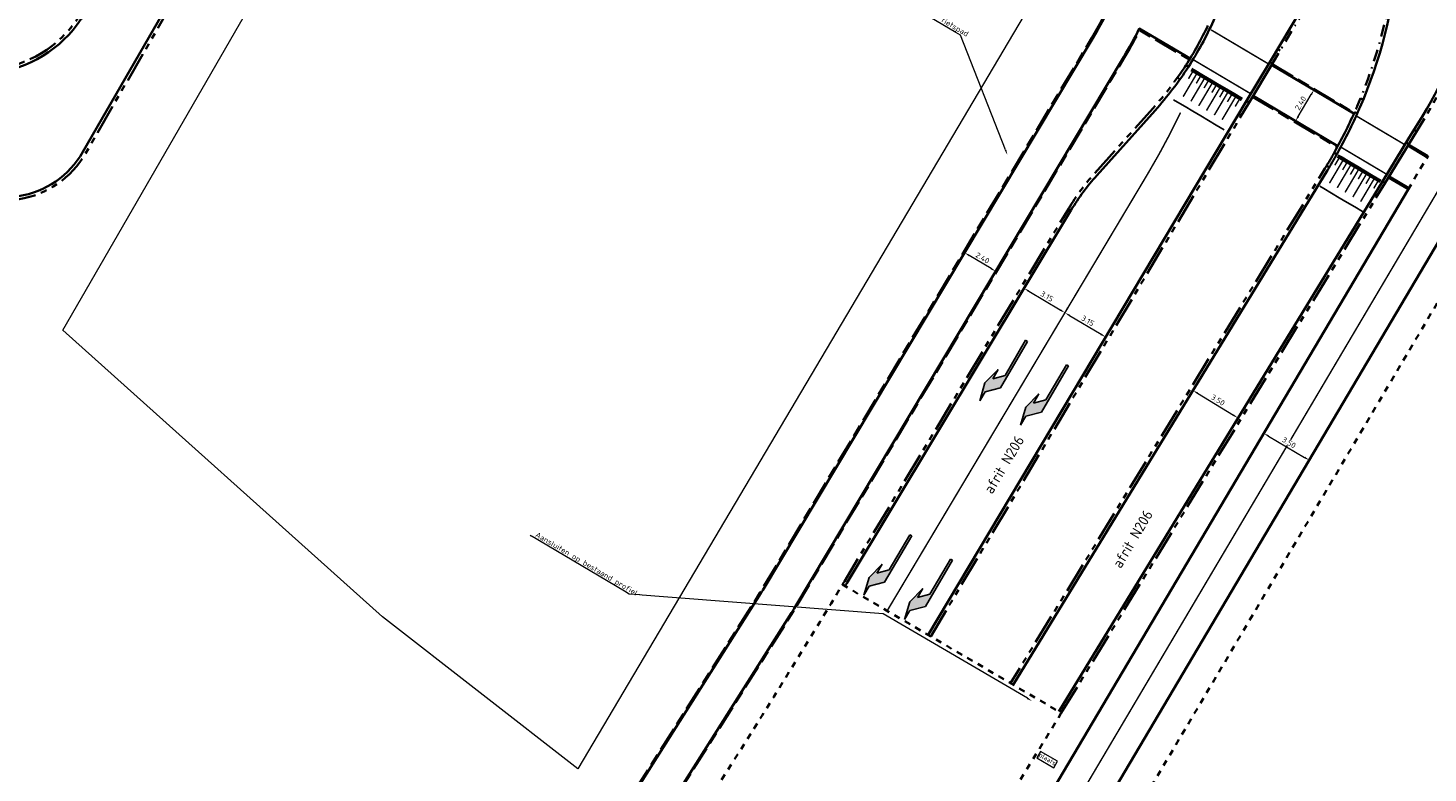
# Model space of a CAD drawing. Header units: metres. Extents: x 90561 to 91301, y 464732 to 465376.
# Tile 5 of 44: x 90766 to 90859, y 464780 to 464830. Entities that reach past the tile are written whole.
import ezdxf
from ezdxf import colors
from ezdxf.entities.mleader import LeaderData, LeaderLine
from ezdxf.enums import TextEntityAlignment as Align
from ezdxf.lldxf.tags import DXFTag
from ezdxf.math import Vec2, Vec3

# ---------------------------------------------------------------- set-up
doc = ezdxf.new("R2010")
doc.units = ezdxf.units.M
for name, pattern in [('VH-GELEIDEBAND_50X200', [8, 4, -2, 0, -2]), ('VH-OPSLUITBAND_100X200', [16, 8, -2, 4, -2]), ('VH-OPSLUITBAND_150X400', [30, 16, -4, 6, -4]), ('VH-TROTTOIRBAND_180-200', [20, 10, -2, 2, -2, 2, -2]), ('VW-1-3_STREEP', [4, 1, -3]), ('VW-30-270_STREEP', [3, 0.3, -2.7]), ('VW-5050_STREEP', [1, 0.5, -0.5]), ('XX-HIDDEN', [4, 2, -2])]:
    doc.linetypes.add(name, pattern=pattern)
for name, color, linetype, lineweight in [('B-WE-IE-MEUBILAIR_WEGMEUBILAIR_VERKEERSBORD-S', 8, 'Continuous', 25), ('N-WE-VH-KANTOPSLUITING_GELEIDEBAND_50X200-G', 20, 'VH-GELEIDEBAND_50X200', 35), ('N-WE-VH-KANTOPSLUITING_OPSLUITBAND_100X200-G', 150, 'VH-OPSLUITBAND_100X200', 18), ('N-WE-VH-KANTOPSLUITING_OPSLUITBAND_200X250-G', 150, 'VH-OPSLUITBAND_150X400', 35), ('N-WE-VH-KANTOPSLUITING_TROTTOIRBAND_180 200-G', 210, 'VH-TROTTOIRBAND_180-200', 35), ('N-WE-VH-KANTOPSLUITING_VOORKANTBAND-G', 50, 'Continuous', 35), ('N-WE-VH-KANTVERHARDING-G', 210, 'Continuous', 35), ('N-WE-VH-MATERIAALGRENS-G', 7, 'XX-HIDDEN', 35), ('X-XX-AL-M', 7, 'Continuous', 18), ('X-XX-AL-T18', 10, 'Continuous', 18), ('X-XX-AL-T35', 50, 'Continuous', 35)]:
    doc.layers.add(name, color=color, linetype=linetype, lineweight=lineweight)
for name, color, linetype, lineweight, true_color in [('B-WE-KG-GRENS_PERCEEL-G', 150, 'KG-PERCEEL', 18, 0x007fff), ('N-WE-VW-MARKERING_DWARS_OVERSTEEK_KANALISATIESTREEP50_010-G', 7, 'VW-5050_STREEP', 13, 0xffffff), ('N-WE-VW-MARKERING_LANGS_STREEP_13-G', 7, 'VW-1-3_STREEP', 13, 0xffffff), ('N-WE-VW-MARKERING_LANGS_STREEP_30270_010-G', 7, 'VW-30-270_STREEP', 13, 0xffffff), ('N-WE-VW-MARKERING_PIJL-S', 7, 'Continuous', 25, 0xffffff), ('N-WE-VW-MARKERING_SYMBOOL_DYNAMISCH-S', 7, 'Continuous', 25, 0xffffff)]:
    doc.layers.add(name, color=color, linetype=linetype, lineweight=lineweight, true_color=true_color)
doc.styles.add('NLCS-ISO', font='NLCS-ISO.ttf')
doc.styles.add('NLCS-ISO-M200-T18', font='NLCS-ISO.ttf', dxfattribs={"height": 0.36})
tags = doc.linetypes.add('KG-PERCEEL', pattern='A,5.5,-2,["P",Standard,S=1.8,R=0,X=-0.5,Y=-0.9],-2,5.5,-2,[5,NLCS.SHX,S=0.75,R=0,X=0,Y=0],-2', length=19).pattern_tags.tags
tags[6] = DXFTag(74, 10)
doc.dimstyles.new('NLCS-M200-T18-PIJL_L2_H1', dxfattribs={"dimscale": 0.2, "dimtxt": 2.5, "dimasz": 1.8, "dimexe": 2, "dimexo": 2, "dimgap": 0.7, "dimtad": 1, "dimzin": 0, "dimdsep": 46, "dimtxsty": 'NLCS-ISO-M200-T18', "dimcen": 0, "dimdle": 2, "dimclrd": 256, "dimclre": 256, "dimclrt": 10, "dimadec": 1, "dimazin": 0, "dimtfac": 1, "dimtdec": 3, "dimtofl": 0, "dimtmove": 0, "dimatfit": 3, "dimfxl": 2, "dimfxlon": 1, "dimtfillclr": 256, "dimtolj": 1, "dimtzin": 0, "dimlwd": -1, "dimlwe": -1, "dimarcsym": 0})

# ---------------------------------------------------------------- blocks, each defined once
blk = doc.blocks.new('N-SVW-MARKERING_PIJL_RA_5.0')
blk.add_hatch(color=256).paths.add_polyline_path([(3.296, -0.675), (2.6, -0.675), (3.8, -0.975), (5, -0.675), (4.3, -0.675), (3.55, 0.075), (0, 0.075), (0, -0.075), (2.696, -0.075)])
for p, q in [((0, 0.075), (3.55, 0.075)), ((0, 0.075), (0, -0.075)), ((3.55, 0.075), (4.3, -0.675)), ((0, -0.075), (2.696, -0.075)), ((2.6, -0.675), (3.296, -0.675)), ((3.8, -0.975), (2.6, -0.675)), ((2.696, -0.075), (3.296, -0.675)), ((5, -0.675), (3.8, -0.975)), ((4.3, -0.675), (5, -0.675))]:
    blk.add_line(p, q)
blk = doc.blocks.new('*U131')
for points, const_width in [([(0, 2.3), (0.3, 2.3)], 0.2), ([(0.15, 1.7), (0.15, 2.2)], 0.1), ([(0.3, 2.3), (0.9, 2.3)], 0.2), ([(0.45, 0.5), (0.45, 2.2)], 0.1), ([(0.75, 1.7), (0.75, 2.2)], 0.1), ([(0.9, 2.3), (1.5, 2.3)], 0.2), ([(1.05, 0.5), (1.05, 2.2)], 0.1), ([(1.35, 1.7), (1.35, 2.2)], 0.1), ([(1.5, 2.3), (2.1, 2.3)], 0.2), ([(1.65, 0.5), (1.65, 2.2)], 0.1), ([(1.95, 1.7), (1.95, 2.2)], 0.1), ([(2.1, 2.3), (2.7, 2.3)], 0.2), ([(2.25, 0.5), (2.25, 2.2)], 0.1), ([(2.55, 1.7), (2.55, 2.2)], 0.1), ([(2.7, 2.3), (3.3, 2.3)], 0.2), ([(2.85, 0.5), (2.85, 2.2)], 0.1), ([(3.15, 1.7), (3.15, 2.2)], 0.1), ([(3.3, 2.3), (3.9, 2.3)], 0.2), ([(3.45, 0.5), (3.45, 2.2)], 0.1), ([(3.75, 1.7), (3.75, 2.2)], 0.1)]:
    blk.add_lwpolyline(points, dxfattribs=dict(const_width=const_width))
for points in [[(0.3, 2.4), (0, 2.4)], [(0.9, 2.4), (0.3, 2.4)], [(1.5, 2.4), (0.9, 2.4)], [(2.1, 2.4), (1.5, 2.4)], [(2.7, 2.4), (2.1, 2.4)], [(3.3, 2.4), (2.7, 2.4)], [(3.9, 2.4), (3.3, 2.4)], [(0.3, 0), (0, 0)], [(0.9, 0), (0.3, 0)], [(1.5, 0), (0.9, 0)], [(2.1, 0), (1.5, 0)], [(2.7, 0), (2.1, 0)], [(3.3, 0), (2.7, 0)], [(3.9, 0), (3.3, 0)]]:
    blk.add_lwpolyline(points)
blk = doc.blocks.new('*U129')
for points, const_width in [([(0, 2.3), (0.3, 2.3)], 0.2), ([(0.15, 1.7), (0.15, 2.2)], 0.1), ([(0.3, 2.3), (0.9, 2.3)], 0.2), ([(0.45, 0.5), (0.45, 2.2)], 0.1), ([(0.75, 1.7), (0.75, 2.2)], 0.1), ([(0.9, 2.3), (1.5, 2.3)], 0.2), ([(1.05, 0.5), (1.05, 2.2)], 0.1), ([(1.35, 1.7), (1.35, 2.2)], 0.1), ([(1.5, 2.3), (2.1, 2.3)], 0.2), ([(1.65, 0.5), (1.65, 2.2)], 0.1), ([(1.95, 1.7), (1.95, 2.2)], 0.1), ([(2.1, 2.3), (2.7, 2.3)], 0.2), ([(2.25, 0.5), (2.25, 2.2)], 0.1), ([(2.55, 1.7), (2.55, 2.2)], 0.1), ([(2.7, 2.3), (3.3, 2.3)], 0.2), ([(2.85, 0.5), (2.85, 2.2)], 0.1), ([(3.15, 1.7), (3.15, 2.2)], 0.1)]:
    blk.add_lwpolyline(points, dxfattribs=dict(const_width=const_width))
for points in [[(0.3, 2.4), (0, 2.4)], [(0.9, 2.4), (0.3, 2.4)], [(1.5, 2.4), (0.9, 2.4)], [(2.1, 2.4), (1.5, 2.4)], [(2.7, 2.4), (2.1, 2.4)], [(3.3, 2.4), (2.7, 2.4)], [(0.3, 0), (0, 0)], [(0.9, 0), (0.3, 0)], [(1.5, 0), (0.9, 0)], [(2.1, 0), (1.5, 0)], [(2.7, 0), (2.1, 0)], [(3.3, 0), (2.7, 0)]]:
    blk.add_lwpolyline(points)
blk = doc.blocks.new('*D216')
at = {"layer": 'Defpoints', "color": 0, "transparency": 16777216}
for p in [(90831.826, 464812.512), (90834.531, 464810.898), (90834.531, 464810.898)]:
    blk.add_point(p, dxfattribs=at)
at = {"layer": 'X-XX-AL-M', "transparency": 16777216}
for p, q in [((90831.826, 464812.512), (90832.031, 464812.855)), ((90832.135, 464812.327), (90834.222, 464811.082)), ((90834.531, 464810.898), (90834.736, 464811.241))]:
    blk.add_line(p, q, dxfattribs=at)
for points in [[(90832.166, 464812.379), (90832.105, 464812.276), (90831.826, 464812.512)], [(90834.253, 464811.134), (90834.192, 464811.03), (90834.531, 464810.898)]]:
    blk.add_solid(points, dxfattribs=at)
at = {"layer": 'X-XX-AL-M', "color": 10, "transparency": 16777216, "insert": (90833.343, 464811.979), "char_height": 0.36, "attachment_point": 5, "rotation": 329.17685, "style": 'NLCS-ISO-M200-T18', "bg_fill": 3, "box_fill_scale": 1.1, "bg_fill_color": 256, "bg_fill_true_color": 13158600, "bg_fill_transparency": 0}
blk.add_mtext('\\A1;3.15', dxfattribs=at)
blk = doc.blocks.new('*D217')
at = {"layer": 'Defpoints', "color": 0, "transparency": 16777216}
for p in [(90834.531, 464810.898), (90837.237, 464809.283), (90837.237, 464809.283)]:
    blk.add_point(p, dxfattribs=at)
at = {"layer": 'X-XX-AL-M', "transparency": 16777216}
for p, q in [((90834.531, 464810.898), (90834.736, 464811.241)), ((90834.841, 464810.713), (90836.927, 464809.468)), ((90837.237, 464809.283), (90837.442, 464809.627))]:
    blk.add_line(p, q, dxfattribs=at)
for points in [[(90834.871, 464810.765), (90834.81, 464810.662), (90834.531, 464810.898)], [(90836.958, 464809.519), (90836.897, 464809.416), (90837.237, 464809.283)]]:
    blk.add_solid(points, dxfattribs=at)
at = {"layer": 'X-XX-AL-M', "color": 10, "transparency": 16777216, "insert": (90836.048, 464810.365), "char_height": 0.36, "attachment_point": 5, "rotation": 329.17685, "style": 'NLCS-ISO-M200-T18', "bg_fill": 3, "box_fill_scale": 1.1, "bg_fill_color": 256, "bg_fill_true_color": 13158600, "bg_fill_transparency": 0}
blk.add_mtext('\\A1;3.15', dxfattribs=at)
blk = doc.blocks.new('*D218')
at = {"layer": 'Defpoints', "color": 0, "transparency": 16777216}
for p in [(90843.018, 464805.75), (90846.005, 464803.924), (90846.005, 464803.924)]:
    blk.add_point(p, dxfattribs=at)
at = {"layer": 'X-XX-AL-M', "transparency": 16777216}
for p, q in [((90843.018, 464805.75), (90842.81, 464805.408)), ((90843.325, 464805.562), (90845.697, 464804.112)), ((90846.005, 464803.924), (90845.796, 464803.583))]:
    blk.add_line(p, q, dxfattribs=at)
for points in [[(90843.357, 464805.613), (90843.294, 464805.511), (90843.018, 464805.75)], [(90845.729, 464804.163), (90845.666, 464804.061), (90846.005, 464803.924)]]:
    blk.add_solid(points, dxfattribs=at)
at = {"layer": 'X-XX-AL-M', "color": 10, "transparency": 16777216, "insert": (90844.678, 464805.11), "char_height": 0.36, "attachment_point": 5, "rotation": 328.56637, "style": 'NLCS-ISO-M200-T18', "bg_fill": 3, "box_fill_scale": 1.1, "bg_fill_color": 256, "bg_fill_true_color": 13158600, "bg_fill_transparency": 0}
blk.add_mtext('\\A1;3.50', dxfattribs=at)
blk = doc.blocks.new('*D219')
at = {"layer": 'Defpoints', "color": 0, "transparency": 16777216}
for p in [(90847.716, 464802.911), (90850.728, 464801.128), (90850.728, 464801.128)]:
    blk.add_point(p, dxfattribs=at)
at = {"layer": 'X-XX-AL-M', "transparency": 16777216}
for p, q in [((90847.716, 464802.911), (90847.512, 464802.567)), ((90848.026, 464802.728), (90850.418, 464801.311)), ((90850.728, 464801.128), (90850.524, 464800.784))]:
    blk.add_line(p, q, dxfattribs=at)
for points in [[(90848.056, 464802.779), (90847.995, 464802.676), (90847.716, 464802.911)], [(90850.448, 464801.363), (90850.387, 464801.26), (90850.728, 464801.128)]]:
    blk.add_solid(points, dxfattribs=at)
at = {"layer": 'X-XX-AL-M', "color": 10, "transparency": 16777216, "insert": (90849.385, 464802.295), "char_height": 0.36, "attachment_point": 5, "rotation": 329.37089, "style": 'NLCS-ISO-M200-T18', "bg_fill": 3, "box_fill_scale": 1.1, "bg_fill_color": 256, "bg_fill_true_color": 13158600, "bg_fill_transparency": 0}
blk.add_mtext('\\A1;3.50', dxfattribs=at)
blk = doc.blocks.new('*D220')
at = {"layer": 'Defpoints', "color": 0, "transparency": 16777216}
blk.add_point((90827.881, 464814.871), dxfattribs=at)
blk.add_point((90827.881, 464814.871), dxfattribs=at)
at = {"layer": 'X-XX-AL-M', "transparency": 16777216}
for p, q in [((90827.881, 464814.871), (90828.086, 464815.215)), ((90829.632, 464813.824), (90828.19, 464814.687)), ((90829.941, 464813.639), (90830.146, 464813.983))]:
    blk.add_line(p, q, dxfattribs=at)
for points in [[(90828.221, 464814.738), (90828.159, 464814.635), (90827.881, 464814.871)], [(90829.662, 464813.876), (90829.601, 464813.773), (90829.941, 464813.639)]]:
    blk.add_solid(points, dxfattribs=at)
at = {"layer": 'X-XX-AL-M', "color": 10, "transparency": 16777216, "insert": (90829.075, 464814.53), "char_height": 0.36, "attachment_point": 5, "rotation": 329.11497, "style": 'NLCS-ISO-M200-T18', "bg_fill": 3, "box_fill_scale": 1.1, "bg_fill_color": 256, "bg_fill_true_color": 13158600, "bg_fill_transparency": 0}
blk.add_mtext('\\A1;2.40', dxfattribs=at)
at = {"layer": 'Defpoints', "color": 0, "transparency": 16777216}
blk.add_point((90829.941, 464813.639), dxfattribs=at)
blk = doc.blocks.new('*D224')
at = {"layer": 'Defpoints', "color": 0, "transparency": 16777216}
blk.add_point((90849.817, 464823.591), dxfattribs=at)
at = {"layer": 'X-XX-AL-M', "transparency": 16777216}
for p, q in [((90851.04, 464825.656), (90850.696, 464825.86)), ((90850, 464823.901), (90850.856, 464825.346)), ((90849.817, 464823.591), (90849.473, 464823.795))]:
    blk.add_line(p, q, dxfattribs=at)
for points in [[(90850.805, 464825.377), (90850.908, 464825.316), (90851.04, 464825.656)], [(90849.949, 464823.931), (90850.052, 464823.87), (90849.817, 464823.591)]]:
    blk.add_solid(points, dxfattribs=at)
at = {"layer": 'X-XX-AL-M', "color": 10, "transparency": 16777216, "insert": (90850.153, 464824.786), "char_height": 0.36, "attachment_point": 5, "rotation": 59.37089, "style": 'NLCS-ISO-M200-T18', "bg_fill": 3, "box_fill_scale": 1.1, "bg_fill_color": 256, "bg_fill_true_color": 13158600, "bg_fill_transparency": 0}
blk.add_mtext('\\A1;2.40', dxfattribs=at)
at = {"layer": 'Defpoints', "color": 0, "transparency": 16777216}
blk.add_point((90851.04, 464825.656), dxfattribs=at)
blk.add_point((90851.04, 464825.656), dxfattribs=at)
blk = doc.blocks.new('SIE-WEG_VERKEERSBORD_PLAATSNAAM-SO')
at = {"color": 0, "linetype": 'ByBlock', "lineweight": 18}
blk.add_lwpolyline([(-3.25, -1.25), (3.25, -1.25), (3.25, 1.25), (-3.25, 1.25)], close=True, dxfattribs=at)
at = {"color": 0, "linetype": 'ByBlock', "lineweight": 18, "style": 'NLCS-ISO'}
blk.add_text('plaats', height=1.5, dxfattribs=at).set_placement((0, 0.21), align=Align.MIDDLE_CENTER)

msp = doc.modelspace()

# ---------------------------------------------------------------- linework, layer by layer
at = {"layer": 'B-WE-KG-GRENS_PERCEEL-G', "ltscale": 0.2, "flags": 128}
msp.add_lwpolyline([(90768.095, 464809.733), (90805.373, 464874.299), (90826.641, 464861.715, -0.276882), (90837.907, 464840.909), (90832.464, 464831.718), (90802.243, 464780.676), (90789.292, 464790.749)], format="xyb", close=True, dxfattribs=at)
at = {"layer": 'N-WE-VH-KANTOPSLUITING_GELEIDEBAND_50X200-G', "ltscale": 0.2, "flags": 128}
msp.add_lwpolyline([(90848.282, 464827.405), (90853.088, 464835.459, -0.800868), (90856.425, 464834.362, -0.077424), (90853.908, 464824.583, -0.003366), (90853.73, 464824.179, -0.003366)], format="xyb", dxfattribs=at)
at = {"layer": 'N-WE-VH-KANTOPSLUITING_OPSLUITBAND_100X200-G', "ltscale": 0.2, "flags": 128}
for points in [[(90836.298, 464829.139, 0.415606), (90827.609, 464863.35), (90802.869, 464877.989)], [(90793.105, 464761.069), (90794.016, 464762.448, -0.075116), (90796.518, 464765.221, 0.080018), (90798.604, 464767.579), (90814.295, 464792.358, 0.006364), (90814.427, 464792.573), (90836.298, 464829.139)], [(90838.529, 464827.804, 0.018429), (90839.505, 464829.58), (90842.771, 464827.646)], [(90795.35, 464759.751), (90796.185, 464761.014, -0.075116), (90798.166, 464763.21, 0.080018), (90800.8, 464766.188), (90816.492, 464790.967, 0.006364), (90816.658, 464791.238), (90838.529, 464827.804)]]:
    msp.add_lwpolyline(points, format="xyb", dxfattribs=at)
for points in [[(90848.282, 464827.405), (90853.73, 464824.179)], [(90846.95, 464825.172), (90852.573, 464821.842)], [(90858.601, 464821.295), (90857.319, 464822.055)], [(90855.965, 464819.834), (90857.276, 464819.058)]]:
    msp.add_lwpolyline(points, dxfattribs=at)
at = {"layer": 'N-WE-VH-KANTOPSLUITING_OPSLUITBAND_200X250-G', "ltscale": 0.2, "flags": 128}
for points in [[(90842.551, 464827.298, 0.033071), (90844.015, 464829.931, 0.033071)], [(90853.73, 464824.179, -0.022879), (90852.383, 464821.498)]]:
    msp.add_lwpolyline(points, format="xyb", dxfattribs=at)
for points in [[(90846.746, 464824.829), (90848.282, 464827.405)], [(90855.757, 464819.497), (90857.322, 464822.057)]]:
    msp.add_lwpolyline(points, dxfattribs=at)
at = {"layer": 'N-WE-VH-KANTOPSLUITING_TROTTOIRBAND_180 200-G', "ltscale": 0.2, "flags": 128}
for points in [[(90751.707, 464907.149), (90751.707, 464907.149), (90723.558, 464859.577, 0.356909), (90724.742, 464851.816), (90760.083, 464819.943, 0.477218), (90769.605, 464821.447), (90801.953, 464877.475)], [(90755.911, 464904.632), (90730.483, 464861.658, 0.356909), (90731.972, 464851.893), (90757.399, 464828.962, 0.477218), (90769.378, 464830.855), (90797.697, 464879.905)], [(90857.322, 464822.057), (90858.404, 464823.827, 0.073221), (90861.849, 464831.922, -0.222287), (90868.242, 464839.609, -0.674422), (90868.65, 464839.231, -0.01263), (90868.272, 464838.306)], [(90819.783, 464792.883, 0.000101), (90819.909, 464793.091), (90834.781, 464817.811, -0.04755), (90836.496, 464820.13), (90840.364, 464824.438, 0.039534), (90842.551, 464827.298)], [(90852.383, 464821.498, -0.009279), (90851.768, 464820.448), (90830.929, 464786.354)]]:
    msp.add_lwpolyline(points, format="xyb", dxfattribs=at)
for points in [[(90825.635, 464789.45), (90846.746, 464824.829)], [(90834.291, 464784.376), (90855.757, 464819.497)]]:
    msp.add_lwpolyline(points, dxfattribs=at)
at = {"layer": 'N-WE-VH-KANTOPSLUITING_VOORKANTBAND-G', "ltscale": 0.2, "flags": 128}
for points in [[(90751.908, 464907.096), (90751.908, 464907.096), (90723.73, 464859.475, 0.356909), (90724.876, 464851.964), (90760.217, 464820.092, 0.477218), (90769.432, 464821.547), (90801.809, 464877.626)], [(90755.781, 464904.805), (90755.781, 464904.805), (90730.311, 464861.76, 0.356909), (90731.838, 464851.745), (90757.265, 464828.814, 0.477218), (90769.551, 464830.755), (90797.911, 464879.876)], [(90836.384, 464829.087, 0.415606), (90827.66, 464863.436), (90802.969, 464878.045)], [(90842.719, 464827.19, 0.037857), (90844.38, 464830.245, 0.099334), (90846.392, 464839.068, 0.268091), (90831.11, 464867.2, 0.268091)], [(90858.233, 464823.931), (90858.233, 464823.931, 0.073221), (90861.656, 464831.973, -0.222287), (90868.157, 464839.79, -0.674422), (90868.837, 464839.16, -0.01263), (90868.455, 464838.225, -0.01263)], [(90848.11, 464827.507), (90852.917, 464835.562, -0.800868), (90856.625, 464834.343, -0.077424), (90854.091, 464824.504, -0.003366), (90853.913, 464824.097)], [(90793.162, 464760.974), (90794.1, 464762.392, -0.075116), (90796.581, 464765.143, 0.080018), (90798.688, 464767.526), (90814.379, 464792.305, 0.006364), (90814.513, 464792.522), (90836.384, 464829.087, 0)], [(90838.444, 464827.855, 0.019407), (90839.463, 464829.721), (90842.824, 464827.731)], [(90842.719, 464827.19, -0.039534), (90840.513, 464824.305), (90836.645, 464819.996, 0.04755), (90834.952, 464817.708), (90820.08, 464792.988, -0.000101), (90819.955, 464792.779)], [(90853.913, 464824.097, -0.022879), (90852.557, 464821.401)], [(90852.557, 464821.401, -0.009279), (90851.938, 464820.344), (90831.1, 464786.25)]]:
    msp.add_lwpolyline(points, format="xyb", dxfattribs=at)
for points in [[(90848.795, 464828.264), (90848.623, 464828.366)], [(90842.719, 464827.19), (90842.551, 464827.298)], [(90846.574, 464824.932), (90848.11, 464827.507)], [(90848.282, 464827.405), (90848.11, 464827.507)], [(90848.231, 464827.319), (90853.689, 464824.087)], [(90842.156, 464826.359), (90841.993, 464826.475)], [(90825.463, 464789.552), (90846.574, 464824.932)], [(90846.574, 464824.932), (90846.746, 464824.829)], [(90847.001, 464825.258), (90852.621, 464821.93)], [(90854.122, 464825.092), (90854.307, 464825.016)], [(90846.061, 464824.073), (90846.233, 464823.971)], [(90853.73, 464824.179), (90853.913, 464824.097)], [(90855.587, 464819.602), (90857.36, 464822.503), (90858.233, 464823.931)], [(90857.673, 464823.015), (90857.843, 464822.91)], [(90857.151, 464822.161), (90857.322, 464822.057)], [(90858.55, 464821.209), (90857.268, 464821.969)], [(90852.557, 464821.401), (90852.383, 464821.498)], [(90852.052, 464820.531), (90851.88, 464820.634)], [(90856.016, 464819.921), (90857.327, 464819.144)], [(90834.12, 464784.48), (90855.587, 464819.602)], [(90855.587, 464819.602), (90855.757, 464819.497)], [(90855.065, 464818.749), (90855.236, 464818.644)]]:
    msp.add_lwpolyline(points, dxfattribs=at)
at = {"layer": 'N-WE-VH-KANTOPSLUITING_VOORKANTBAND-G', "ltscale": 0.2}
msp.add_lwpolyline([(90795.651, 464759.48), (90795.234, 464759.756), (90795.267, 464759.806), (90796.102, 464761.069, -0.075116), (90798.103, 464763.288, 0.080018), (90800.716, 464766.242), (90816.407, 464791.021, 0.006364), (90816.573, 464791.29), (90838.444, 464827.855)], format="xyb", dxfattribs=at)
at = {"layer": 'N-WE-VH-KANTVERHARDING-G', "ltscale": 0.2, "flags": 128}
for points in [[(90819.009, 464743.938, 0.305902), (90820.469, 464746.961), (90819.895, 464750.928, -0.171202), (90821.381, 464758.433), (90857.276, 464819.058)], [(90860.339, 464817.361), (90824.393, 464756.65, 0.171202), (90823.359, 464751.429), (90824.19, 464745.687, -0.190834), (90822.827, 464739.954, 0.061974), (90822.249, 464738.863)]]:
    msp.add_lwpolyline(points, format="xyb", dxfattribs=at)
at = {"layer": 'N-WE-VH-MATERIAALGRENS-G', "ltscale": 0.2, "flags": 128}
msp.add_lwpolyline([(90857.276, 464819.058), (90858.601, 464821.295)], dxfattribs=at)
for points in [[(90862.06, 464816.342), (90831.108, 464764.066, 0.389619), (90832.228, 464758.771), (90835.645, 464756.335)], [(90795.684, 464759.53), (90796.066, 464759.277), (90797.011, 464758.893), (90797.685, 464758.447, 0.01149), (90798.462, 464759.574), (90798.775, 464760.051), (90807.402, 464773.195, 0.009695), (90819.783, 464792.883), (90834.291, 464784.376), (90834.04, 464783.965, -0.008042), (90820.264, 464762.221), (90813.824, 464752.408, 0.053487), (90812.091, 464749.03), (90812.813, 464748.552), (90813.592, 464747.917), (90815.99, 464746.332)]]:
    msp.add_lwpolyline(points, format="xyb", dxfattribs=at)
at = {"layer": 'N-WE-VW-MARKERING_DWARS_OVERSTEEK_KANALISATIESTREEP50_010-G', "const_width": 0.1, "flags": 128}
for points in [[(90844.215, 464829.641), (90848.033, 464827.378)], [(90843.065, 464827.646), (90846.855, 464825.403)], [(90853.842, 464823.939), (90857.07, 464822.027)], [(90852.856, 464821.852), (90855.869, 464820.065)]]:
    msp.add_lwpolyline(points, dxfattribs=at)
at = {"layer": 'N-WE-VW-MARKERING_LANGS_STREEP_13-G', "const_width": 0.1, "flags": 128}
for points in [[(90843.298, 464826.869, -0.001749), (90843.214, 464826.639, -0.001749)], [(90822.758, 464791.166), (90840.024, 464820.103, 0.022985), (90842.195, 464824.153)]]:
    msp.add_lwpolyline(points, format="xyb", dxfattribs=at)
at = {"layer": 'N-WE-VW-MARKERING_LANGS_STREEP_30270_010-G', "const_width": 0.1, "flags": 128}
msp.add_lwpolyline([(90824.416, 464760.123), (90867.328, 464832.599)], dxfattribs=at)

# ---------------------------------------------------------------- block references
at = {"layer": 'B-WE-IE-MEUBILAIR_WEGMEUBILAIR_VERKEERSBORD-S', "xscale": 0.2, "yscale": 0.2, "zscale": 0.2, "rotation": 329.6145733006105}
msp.add_blockref('SIE-WEG_VERKEERSBORD_PLAATSNAAM-SO', (90833.354, 464781.287), dxfattribs=at)
at = {"layer": 'N-WE-VW-MARKERING_PIJL-S', "rotation": 239.656767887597}
for p in [(90831.994, 464809.03), (90834.699, 464807.416), (90824.308, 464796.149), (90827.013, 464794.535)]:
    msp.add_blockref('N-SVW-MARKERING_PIJL_RA_5.0', p, dxfattribs=at)
at = {"layer": 'N-WE-VW-MARKERING_SYMBOOL_DYNAMISCH-S', "lineweight": 0}
for name, p, rotation in [('*U131', (90841.727, 464825.011), 329.3708857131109), ('*U129', (90851.428, 464819.28), 329.3879959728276)]:
    msp.add_blockref(name, p, dxfattribs=dict(at, rotation=rotation))

# ---------------------------------------------------------------- texts
at = {"layer": 'X-XX-AL-T35', "char_height": 0.7, "rotation": 59.4, "style": 'NLCS-ISO-M200-T18'}
for width, insert, attachment_point in [(9.35696, (90829.107, 464799.182), 1), (8.66215, (90837.934, 464794.076), 4)]:
    msp.add_mtext_dynamic_manual_height_columns('afrit N206', width=width, gutter_width=2.5, heights=[0], dxfattribs=dict(at, insert=insert, attachment_point=attachment_point))

# ---------------------------------------------------------------- next in the draw order: dimensions: what is measured, and where the dimension line sits
at = {"layer": 'X-XX-AL-M'}
for p1, p2, picture, middle in [((90849.817, 464823.591), (90851.04, 464825.656), '*D224', (90850.153, 464824.786)), ((90829.941, 464813.639), (90827.881, 464814.871), '*D220', (90829.075, 464814.53)), ((90831.826, 464812.512), (90834.531, 464810.898), '*D216', (90833.343, 464811.979)), ((90843.018, 464805.75), (90846.005, 464803.924), '*D218', (90844.678, 464805.11)), ((90847.716, 464802.911), (90850.728, 464801.128), '*D219', (90849.385, 464802.295))]:
    dim = msp.add_aligned_dim(p1=p1, p2=p2, distance=0, dimstyle='NLCS-M200-T18-PIJL_L2_H1', override={"dimtfill": 1}, dxfattribs=at)
    dim.commit()
    dim.dimension.update_dxf_attribs({"geometry": picture, "text_midpoint": middle})

# ---------------------------------------------------------------- next in the draw order: leaders
at = {"layer": 'X-XX-AL-T18'}
ml = msp.add_multileader_mtext('Standard', dxfattribs=at)
ml.set_content('Opheffen bestaand fietspad', color=256, style='NLCS-ISO-M200-T18')
ml.set_leader_properties(color=256, linetype='ByLayer', lineweight=-1)
ml.build(insert=Vec2(0, 0))
ml.multileader.update_dxf_attribs({"text_left_attachment_type": 5, "text_right_attachment_type": 5, "dogleg_length": 0.36, "arrow_head_size": 0.36})
ctx = ml.context
ctx.base_point, ctx.char_height, ctx.arrow_head_size, ctx.landing_gap_size, ctx.plane_origin, ctx.plane_x_axis, ctx.plane_y_axis = Vec3(90821.722, 464832.769), 0.36, 0.36, 0.18, Vec3(90823.283, 464823.905), Vec3(0.860628, -0.509234), Vec3(0.509234, 0.860628)
ctx.left_attachment, ctx.right_attachment = 5, 5
notes = []
notes.append((ctx, [(1, (1, 1, 0), (90827.609, 464829.286), (-0.860628, 0.509234), 0.36, [(1, [(90830.725, 464821.345)], 0, [])])]))
ctx.mtext.insert, ctx.mtext.text_direction, ctx.mtext.rotation, ctx.mtext.flow_direction = Vec3(90822.115, 464833.081), Vec3(0.860628, -0.509234), 5.748891, 5
ctx.mtext.has_bg_fill, ctx.mtext.bg_color, ctx.mtext.bg_scale_factor, ctx.mtext.bg_transparency, ctx.mtext.use_window_bg_color = 1, -1027028792, 1.5, 0, 1
ml = msp.add_multileader_mtext('Standard', dxfattribs=at)
ml.set_content('Aansluiten op bestaand profiel', color=256, style='NLCS-ISO-M200-T18')
ml.set_leader_properties(color=256, linetype='ByLayer', lineweight=-1)
ml.build(insert=Vec2(0, 0))
ml.multileader.update_dxf_attribs({"text_left_attachment_type": 5, "text_right_attachment_type": 5, "dogleg_length": 0.36, "arrow_head_size": 0.36})
ctx = ml.context
ctx.base_point, ctx.char_height, ctx.arrow_head_size, ctx.landing_gap_size, ctx.plane_origin, ctx.plane_x_axis, ctx.plane_y_axis = Vec3(90799.174, 464796.088), 0.36, 0.36, 0.18, Vec3(90824.91, 464788.866), Vec3(0.860628, -0.509234), Vec3(0.509234, 0.860628)
ctx.left_attachment, ctx.right_attachment = 5, 5
notes.append((ctx, [(1, (1, 1, 0), (90805.649, 464792.257), (-0.860628, 0.509234), 0.36, [(0, [(90832.352, 464785.167), (90822.478, 464790.951)], 0, [])])]))
ctx.mtext.insert, ctx.mtext.text_direction, ctx.mtext.rotation, ctx.mtext.flow_direction = Vec3(90799.567, 464796.4), Vec3(0.860628, -0.509234), 5.748891, 5
ctx.mtext.has_bg_fill, ctx.mtext.bg_color, ctx.mtext.bg_scale_factor, ctx.mtext.bg_transparency, ctx.mtext.use_window_bg_color = 1, -1027028792, 1.5, 0, 1
for ctx, leaders in notes:
    for number, flags, end, landing, length, lines in leaders:
        leader = LeaderData()
        leader.index, (leader.has_last_leader_line, leader.has_dogleg_vector, leader.attachment_direction) = number, flags
        leader.last_leader_point, leader.dogleg_vector, leader.dogleg_length = Vec3(end), Vec3(landing), length
        for number, points, colour, breaks in lines:
            line = LeaderLine()
            line.index, line.vertices, line.color, line.breaks = number, Vec3.list(points), colors.encode_raw_color(colour), breaks
            leader.lines.append(line)
        ctx.leaders.append(leader)

# ---------------------------------------------------------------- next in the draw order: dimensions: what is measured, and where the dimension line sits
at = {"layer": 'X-XX-AL-M'}
dim = msp.add_aligned_dim(p1=(90834.531, 464810.898), p2=(90837.237, 464809.283), distance=0, dimstyle='NLCS-M200-T18-PIJL_L2_H1', override={"dimtfill": 1}, dxfattribs=at)
dim.commit()
dim.dimension.update_dxf_attribs({"geometry": '*D217', "text_midpoint": (90836.048, 464810.365)})

doc.saveas('drawing.dxf')
